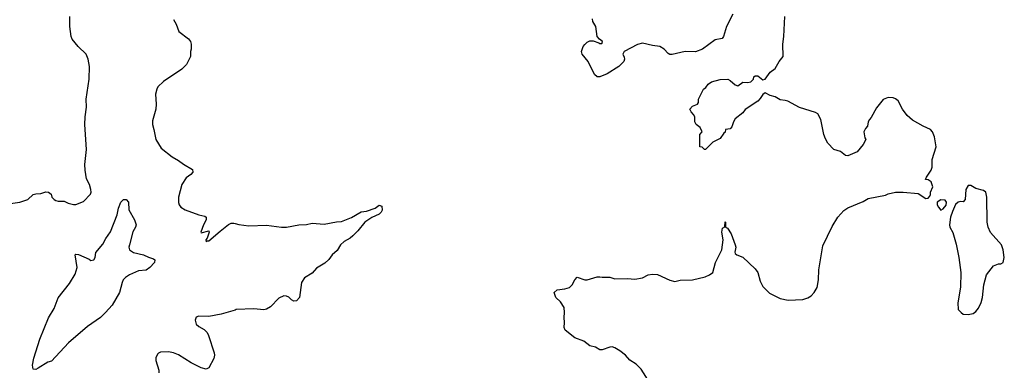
# Model space of a CAD drawing. Header units: inches. Extents: x 2220522 to 2384314, y 721474 to 893490.
# Tile 41 of 256: x 2238282 to 2246137, y 780670 to 783464. Entities that reach past the tile are written whole.
import ezdxf

# ---------------------------------------------------------------- set-up
doc = ezdxf.new("R2010")
doc.units = ezdxf.units.IN
doc.header["$MEASUREMENT"] = 0
doc.layers.add('C2738', color=7, linetype='Continuous')
doc.layers.add('C2748', color=7, linetype='Continuous')

msp = doc.modelspace()

# ---------------------------------------------------------------- linework, layer by layer
at = {"layer": 'C2738', "color": 5, "elevation": 280}
for points in [[(2238190, 781995.6), (2238282, 782010), (2238348, 782030), (2238389.4, 782070.6), (2238410, 782076), (2238450, 782078), (2238490, 782091), (2238510.9, 782090.9), (2238532.7, 782072.7), (2238538, 782050), (2238556, 782030), (2238570, 782023), (2238590, 782018), (2238637.3, 782017.3), (2238670, 782001), (2238710, 781991.3), (2238730, 781992), (2238790, 782016), (2238846.8, 782073.2), (2238851.8, 782090), (2238849.4, 782110), (2238838, 782150), (2238815.5, 782195.5), (2238804.7, 782264.7), (2238802.9, 782310), (2238815.1, 782430), (2238801.7, 782630), (2238803.5, 782690), (2238813.9, 782766.1), (2238812.8, 782830), (2238836.9, 782990), (2238839.6, 783090), (2238827, 783150), (2238812.3, 783190), (2238749.3, 783250), (2238700.9, 783310), (2238692.3, 783330), (2238682, 783410), (2238682, 783490)], [(2239510, 783464.7), (2239530.8, 783430), (2239551.3, 783370), (2239630, 783311), (2239646, 783290), (2239651, 783270), (2239650.7, 783230), (2239644, 783210), (2239644, 783170), (2239613.7, 783106.3), (2239574.8, 783070), (2239429.1, 782970.9), (2239384.9, 782930), (2239375.3, 782910), (2239366.7, 782870), (2239371.6, 782790), (2239368.8, 782750), (2239341.4, 782658.6), (2239340.3, 782630), (2239353.4, 782590), (2239368.1, 782510), (2239410, 782439.5), (2239498.4, 782370), (2239550, 782342.3), (2239590, 782311.7), (2239660.7, 782270), (2239664, 782250), (2239646.8, 782230), (2239610, 782203.7), (2239574.9, 782150), (2239548.4, 782050), (2239548.5, 782008.5), (2239554, 781990), (2239567.3, 781970), (2239601, 781950), (2239710, 781908.9), (2239758.3, 781898.3), (2239770.5, 781890.5), (2239770.5, 781870), (2239748.8, 781830), (2239726, 781770), (2239730, 781764.7), (2239790, 781782), (2239794.8, 781770), (2239776.8, 781723.2), (2239767.3, 781710), (2239770, 781694), (2239778, 781702), (2239790, 781702), (2239880.3, 781779.7), (2239948.7, 781831.3), (2239970, 781842.6), (2239990, 781842.6), (2240000, 781839.9)], [(2240000, 781150.3), (2239890, 781118.2), (2239790, 781097.6), (2239710, 781101.2), (2239690, 781094), (2239680.7, 781070), (2239690, 781038), (2239710, 781018.8), (2239754.4, 780994.4), (2239777.3, 780970), (2239788.4, 780948.4), (2239834, 780810), (2239835.3, 780790), (2239830, 780764), (2239790, 780689.3), (2239770, 780678.4), (2239729.8, 780689.8), (2239650, 780728.2), (2239550, 780792.2), (2239510, 780809.7), (2239470, 780816), (2239406.5, 780813.5), (2239390, 780807.3), (2239381.3, 780798.7), (2239368.9, 780770), (2239369.1, 780749.1), (2239392.2, 780670), (2239392.4, 780650)]]:
    msp.add_lwpolyline(points, dxfattribs=at)
at = {"layer": 'C2738', "color": 5, "elevation": 260}
msp.add_lwpolyline([(2238410, 780677.2), (2238390, 780679.6), (2238384.1, 780710), (2238394.5, 780765.5), (2238441.8, 780918.2), (2238512.7, 781087.3), (2238556.6, 781163.4), (2238590, 781248), (2238679.4, 781360.6), (2238724.5, 781435.5), (2238739.7, 781490), (2238725.2, 781590), (2238730, 781594.8), (2238750, 781592.2), (2238836.5, 781556.5), (2238850, 781544), (2238872.3, 781550), (2238883.7, 781570), (2238889.5, 781610), (2238945.3, 781674.7), (2238970, 781720.5), (2239006.4, 781773.6), (2239058.9, 781910), (2239070, 781962), (2239089.3, 782010), (2239110, 782030.7), (2239131, 782031), (2239150.7, 782010.7), (2239152, 781950), (2239197.3, 781870), (2239210.7, 781830), (2239206.8, 781810), (2239185.3, 781774.7), (2239157.1, 781670), (2239153.4, 781650), (2239158.8, 781630), (2239188.8, 781608.8), (2239270, 781588.9), (2239310, 781570.3), (2239350, 781558.4), (2239360.5, 781550), (2239357.3, 781530), (2239320.9, 781490), (2239290, 781468.8), (2239230, 781461.6), (2239158, 781430), (2239126.4, 781410), (2239108.7, 781390), (2239098.7, 781370), (2239079.5, 781290), (2239018.9, 781190), (2238967.8, 781130), (2238927.8, 781090), (2238821.9, 781018.1), (2238671.5, 780888.5), (2238536.6, 780743.4), (2238505.8, 780734.2), (2238430, 780685.8)], close=True, dxfattribs=at)
at = {"layer": 'C2748', "color": 5, "elevation": 280}
for points in [[(2243309.2, 780570), (2243239.7, 780679.7), (2243199.7, 780719.7), (2243148.7, 780750), (2243115.3, 780790), (2243070, 780824), (2243030, 780849), (2243010, 780856), (2242990, 780854.5), (2242930, 780832.7), (2242910, 780833.2), (2242875.1, 780855.1), (2242830, 780865.2), (2242781.5, 780901.5), (2242710, 780929), (2242633.2, 780990), (2242625.1, 781010), (2242629.6, 781050), (2242624.5, 781090), (2242629.5, 781130.5), (2242625.6, 781170), (2242596, 781216), (2242558, 781250), (2242545.2, 781290), (2242569.4, 781310.6), (2242630, 781318.8), (2242668, 781330), (2242688.7, 781350), (2242710, 781392), (2242730, 781411), (2242790, 781391), (2242810, 781391), (2242890, 781414.8), (2242910, 781416), (2242930, 781411.3), (2242990, 781411), (2243030, 781398), (2243130, 781400.7), (2243190, 781394.9), (2243250, 781408), (2243295.3, 781430), (2243330, 781436.4), (2243370, 781432.2), (2243468.9, 781388.9), (2243510, 781378.7), (2243551.3, 781388.7), (2243650, 781391.5), (2243750, 781414.4), (2243784, 781430), (2243812.7, 781450), (2243833.2, 781530), (2243882.7, 781630), (2243895.1, 781710), (2243883.7, 781770), (2243890, 781802), (2243907.3, 781812.7), (2243910, 781854), (2243914, 781850), (2243914, 781810), (2243930, 781802), (2243958, 781758), (2243991, 781670), (2243996, 781650), (2243987.9, 781612.1), (2243990, 781602), (2244002, 781590), (2244050, 781571.3), (2244150, 781478.8), (2244170.3, 781450.3), (2244190, 781381), (2244210, 781337.3), (2244264.9, 781284.9), (2244350, 781241.6), (2244412.1, 781227.9), (2244530, 781234), (2244570, 781247.3), (2244595.6, 781264.4), (2244621.2, 781290), (2244643.7, 781330), (2244654, 781390), (2244657.6, 781470), (2244690, 781662), (2244763.3, 781816.7), (2244809.5, 781890), (2244856.6, 781943.4), (2244890, 781963.8), (2245010, 782015.5), (2245050, 782038), (2245190, 782066.8), (2245210, 782076), (2245269.3, 782090.7), (2245330, 782090.8), (2245450, 782078), (2245510, 782038), (2245530, 782042), (2245543.1, 782056.9), (2245548.7, 782070), (2245548.7, 782090), (2245567.3, 782132.7), (2245552.9, 782172.9), (2245530, 782188), (2245509, 782190), (2245515.3, 782210), (2245554.2, 782265.8), (2245561.2, 782290), (2245562.7, 782350), (2245592.3, 782450), (2245581.2, 782530), (2245564, 782570), (2245548.7, 782590), (2245490, 782616), (2245404.2, 782664.2), (2245361, 782701), (2245323.7, 782750), (2245290, 782817.2), (2245270, 782834.5), (2245250, 782840.7), (2245210, 782843.7), (2245170.7, 782829.3), (2245118, 782762), (2245075.9, 782684.1), (2245062, 782670), (2245052, 782650), (2245045.4, 782614.6), (2245030, 782598), (2245016, 782570), (2245023.6, 782523.6), (2245031.3, 782510), (2245012, 782470), (2244962, 782410), (2244890, 782378.4), (2244870, 782382), (2244830, 782412.7), (2244778, 782430), (2244730, 782479), (2244710, 782514), (2244696.9, 782550), (2244672.7, 782670), (2244650, 782712.9), (2244630, 782725), (2244503.3, 782763.3), (2244410, 782814), (2244390, 782821.2), (2244350, 782826), (2244308, 782850), (2244270, 782859), (2244230, 782882), (2244210, 782868.7), (2244190, 782835.3), (2244170, 782814), (2244070, 782748.7), (2244050, 782722), (2243990, 782675.3), (2243976, 782650), (2243964.7, 782610), (2243950, 782595.3), (2243914, 782590), (2243910.9, 782569.1), (2243899.6, 782560.4), (2243870, 782518), (2243811.6, 782488.4), (2243754, 782430), (2243746, 782430), (2243727.3, 782447.3), (2243708.7, 782450), (2243708, 782550), (2243726, 782570), (2243710, 782606), (2243678, 782630), (2243668, 782650), (2243668, 782690), (2243658, 782710), (2243638, 782730), (2243629, 782750), (2243650, 782774), (2243688.4, 782791.6), (2243696.4, 782803.6), (2243698, 782830), (2243738, 782910), (2243757.2, 782922.8), (2243774, 782950), (2243802, 782970), (2243870, 782986.8), (2243930.7, 782990.7), (2243950, 782981), (2243990, 782946), (2244010, 782936), (2244050, 782966.8), (2244090, 782963), (2244115.3, 782970), (2244135.3, 782990), (2244138, 783010), (2244150, 783018), (2244170, 783016), (2244210, 782986), (2244230, 782991.3), (2244270, 783046), (2244310, 783076), (2244342, 783130), (2244374, 783170), (2244369.6, 783270), (2244378.4, 783330), (2244386.6, 783490)], [(2243970.3, 783509.7), (2243920.4, 783410), (2243897.1, 783330), (2243885.5, 783314.5), (2243830, 783304.4), (2243730.6, 783230), (2243673, 783207), (2243590, 783209.7), (2243487.6, 783187.6), (2243470, 783187), (2243454.7, 783194.7), (2243423.7, 783230), (2243390, 783251.6), (2243330, 783257.6), (2243250, 783276.2), (2243210, 783266), (2243104.9, 783210), (2243094.6, 783190), (2243105.5, 783165.5), (2243107.2, 783150), (2243100.7, 783130), (2243062.8, 783090), (2242970, 783031.8), (2242910, 783009.1), (2242888.7, 783008.7), (2242868.2, 783028.2), (2242818.4, 783130), (2242769.7, 783189.7), (2242764.2, 783210), (2242777.9, 783250), (2242790, 783267), (2242810, 783286), (2242830, 783295), (2242855.9, 783295.9), (2242901.2, 783281.2), (2242910, 783274), (2242926, 783274), (2242930, 783278), (2242931.3, 783291.3), (2242908.1, 783308.1), (2242889.8, 783329.8), (2242877.6, 783410), (2242855.4, 783450), (2242851.1, 783470)], [(2240000, 781839.9), (2240031.5, 781831.5), (2240110, 781821.2), (2240250, 781827.8), (2240370, 781810.3), (2240409.6, 781810.4), (2240510, 781828.2), (2240569.2, 781830.8), (2240616.5, 781843.5), (2240710, 781834.8), (2240810, 781854), (2240850, 781856.3), (2240930, 781888.5), (2241007.4, 781932.6), (2241050, 781937.6), (2241118.5, 781961.5), (2241150, 781986.8), (2241170, 781978), (2241172.8, 781947.2), (2241164.9, 781930), (2241150, 781915.1), (2241091.7, 781888.3), (2241036.3, 781850), (2240979.3, 781780.7), (2240939.6, 781740.4), (2240918.3, 781721.7), (2240870, 781697), (2240842, 781670), (2240814.2, 781625.8), (2240776, 781590), (2240747.5, 781552.5), (2240715.5, 781524.5), (2240650, 781484), (2240616.3, 781443.7), (2240553.2, 781406.8), (2240530.5, 781369.5), (2240513, 781250), (2240490, 781223.7), (2240470, 781220.9), (2240450, 781232.3), (2240430, 781252), (2240410, 781262), (2240390, 781263.7), (2240350, 781243.7), (2240283.8, 781176.2), (2240250, 781157.4), (2240230, 781152.8), (2240150, 781159.2), (2240010, 781153.3), (2240000, 781150.3)]]:
    msp.add_lwpolyline(points, dxfattribs=at)
for points in [[(2245850, 782144), (2245830.7, 782110), (2245824.9, 782030), (2245810, 782012.7), (2245790, 782014.5), (2245770, 782009.5), (2245748.9, 781991.1), (2245723.7, 781936.3), (2245709.1, 781890.9), (2245699.5, 781830), (2245701.3, 781810), (2245726.9, 781766.9), (2245754.4, 781674.4), (2245774.9, 781570), (2245790.7, 781450), (2245787.1, 781332.9), (2245766.4, 781206.4), (2245770, 781154), (2245792, 781130), (2245810, 781118), (2245850, 781114.8), (2245890, 781122.8), (2245910, 781138), (2245930, 781164.7), (2245953.2, 781210), (2245962.7, 781250), (2245974, 781350), (2245995.3, 781430), (2246050, 781502), (2246090, 781518), (2246110, 781518), (2246128, 781530), (2246137.2, 781570), (2246129.3, 781630), (2246115.1, 781670), (2246027.9, 781767.9), (2246009.7, 781809.6), (2246001.6, 781850), (2245997.2, 782050), (2245988.9, 782088.9), (2245970, 782102), (2245910, 782119), (2245870, 782142)], [(2245630, 782028.7), (2245602, 782010), (2245602, 781990), (2245611.3, 781970), (2245630, 781946.8), (2245650, 781956), (2245673.1, 781986.9), (2245675.1, 782010), (2245664.7, 782024.7)]]:
    msp.add_lwpolyline(points, close=True, dxfattribs=at)

doc.saveas('drawing.dxf')
